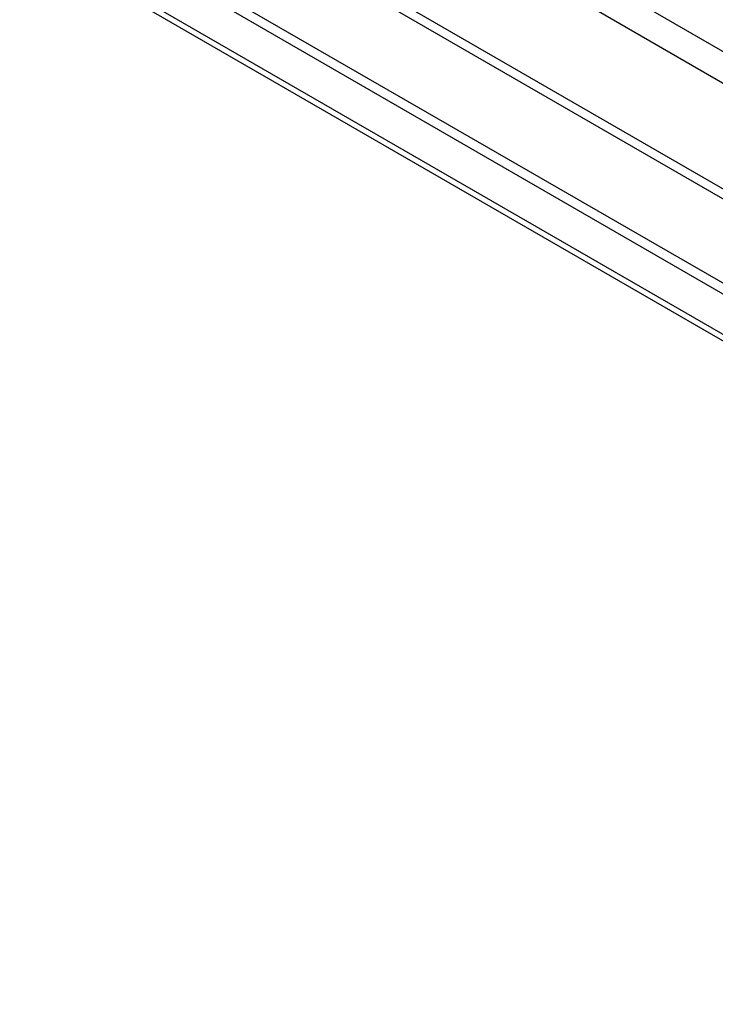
# Model space of a CAD drawing. Header units: inches. Extents: x 168.6 to 197.3, y 53.8 to 105.3.
# Tile 26 of 28: x 179.4 to 183, y 87.4 to 92.4. Entities that reach past the tile are written whole.
import ezdxf

# ---------------------------------------------------------------- set-up
doc = ezdxf.new("R2010")
doc.units = ezdxf.units.IN
doc.header["$MEASUREMENT"] = 0
doc.layers.add('Visible Edges(ANSI)', color=7, linetype='Continuous', lineweight=25)
doc.layers.add('Visible Tangent Edges(ANSI)', color=7, linetype='Continuous', lineweight=25)

msp = doc.modelspace()

# ---------------------------------------------------------------- linework, layer by layer
at = {"layer": 'Visible Edges(ANSI)'}
for p, q in [((168.7778, 99.2316), (188.9888, 87.5627)), ((168.8258, 99.2593), (189.0368, 87.5905)), ((188.9029, 87.3703), (168.9046, 98.9164))]:
    msp.add_line(p, q, dxfattribs=at)
at = {"layer": 'Visible Tangent Edges(ANSI)'}
for p, q in [((190.1378, 88.1462), (169.0646, 100.3128)), ((168.9946, 100.1916), (190.0678, 88.025)), ((189.5953, 87.7522), (169.467, 99.3733)), ((189.41, 87.8085), (169.6084, 99.241)), ((168.8191, 98.9992), (188.9474, 87.3781))]:
    msp.add_line(p, q, dxfattribs=at)

doc.saveas('drawing.dxf')
